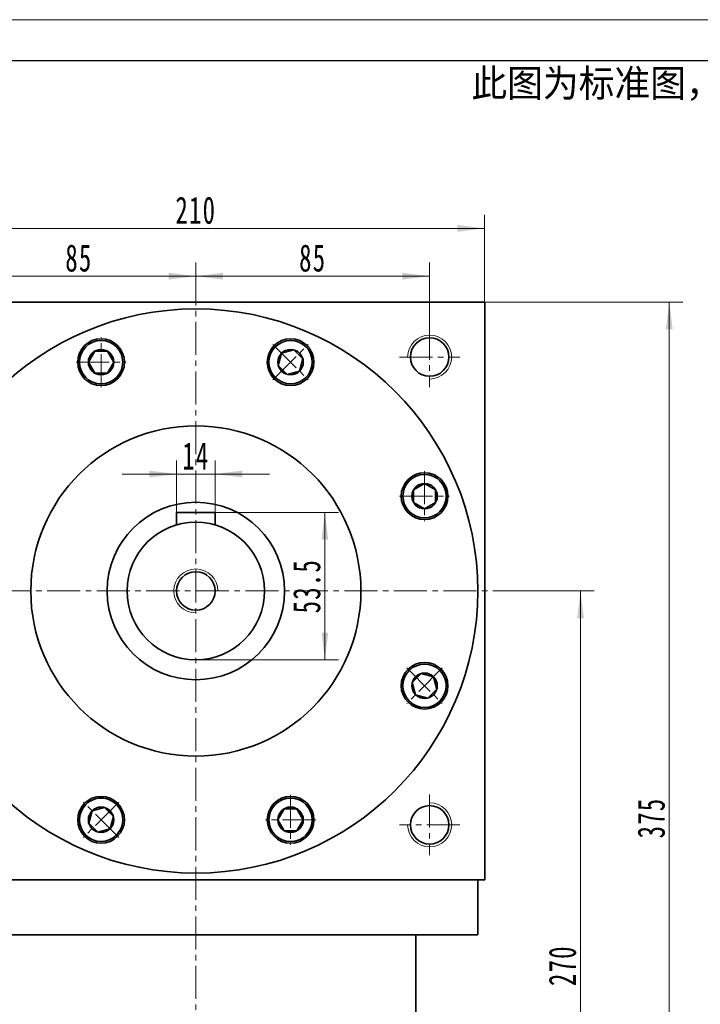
# Model space of a CAD drawing. Header units: millimetres. Extents: x 1843 to 3106, y 2384 to 3272.
# Tile 6 of 7: x 2631 to 2878, y 2914 to 3272. Entities that reach past the tile are written whole.
import ezdxf

# ---------------------------------------------------------------- set-up
doc = ezdxf.new("R2010")
doc.units = ezdxf.units.MM
doc.set_wipeout_variables(frame=1)
doc.linetypes.add('点画线', pattern=[18, 12, -2, 2, -2])
doc.layers.get('0').update_dxf_attribs({"lineweight": 35})
doc.layers.add('6文字层', color=3, linetype='Continuous')
for name, color, linetype, lineweight in [('中心线层', 1, '点画线', 18), ('图框_外框线', 7, 'Continuous', 18), ('尺寸线层', 3, 'Continuous', 18), ('粗实线层', 7, 'Continuous', 35)]:
    doc.layers.add(name, color=color, linetype=linetype, lineweight=lineweight)
doc.styles.add('标准', font='txt', dxfattribs={"width": 0.667})
doc.dimstyles.new('a4-1-1.5', dxfattribs={"dimtxt": 4.5, "dimasz": 4.5, "dimexe": 2.25, "dimexo": 0, "dimgap": 0.75, "dimtad": 1, "dimdec": 3, "dimdsep": 46, "dimtxsty": '标准', "dimblk": '_CAXARROW', "dimcen": 0, "dimdle": 9, "dimazin": 2, "dimtfac": 0.707107, "dimtdec": 3, "dimtix": 1, "dimtmove": 2, "dimatfit": 3, "dimfxl": 0, "dimfrac": 2, "dimtolj": 1, "dimarcsym": 0})

# ---------------------------------------------------------------- blocks, each defined once
blk = doc.blocks.new('*X20')
at = {"layer": '尺寸线层', "linetype": 'Continuous'}
for points in [[(2589.96, 3195.96), (2599.86, 3197.2), (2599.86, 3194.73)], [(2799.96, 3195.96), (2790.06, 3197.2), (2790.06, 3194.73)]]:
    blk.add_hatch(color=0, dxfattribs=at).paths.add_polyline_path(points, flags=0)
at = {"layer": '尺寸线层', "color": 0, "linetype": 'Continuous'}
for p, q in [((2589.96, 3169.21), (2589.96, 3200.91)), ((2799.96, 3169.21), (2799.96, 3200.91)), ((2589.96, 3195.96), (2799.96, 3195.96))]:
    blk.add_line(p, q, dxfattribs=at)
at = {"layer": '尺寸线层', "color": 0, "insert": (2694.96, 3202.51), "char_height": 9.9, "width": 26.7416, "attachment_point": 5, "line_spacing_factor": 1.15057, "style": '标准'}
blk.add_mtext('\\T1.1;210', dxfattribs=at)
blk = doc.blocks.new('_CAXARROW')
blk.add_hatch(color=0).paths.add_polyline_path([(0, 0), (-1, 0.125), (-1, -0.125)], flags=0)
blk = doc.blocks.new('*X22')
at = {"layer": '尺寸线层', "linetype": 'Continuous'}
for points in [[(2609.96, 3178.6), (2619.86, 3179.84), (2619.86, 3177.36)], [(2694.96, 3178.6), (2685.06, 3179.84), (2685.06, 3177.36)]]:
    blk.add_hatch(color=0, dxfattribs=at).paths.add_polyline_path(points, flags=0)
at = {"layer": '尺寸线层', "color": 0, "linetype": 'Continuous'}
for p, q in [((2609.96, 3160.21), (2609.96, 3183.55)), ((2694.96, 3177.32), (2694.96, 3183.55)), ((2609.96, 3178.6), (2694.96, 3178.6))]:
    blk.add_line(p, q, dxfattribs=at)
at = {"layer": '尺寸线层', "color": 0, "insert": (2652.46, 3185.15), "char_height": 9.9, "width": 19.8, "attachment_point": 5, "line_spacing_factor": 1.15057, "style": '标准'}
blk.add_mtext('\\T1.1;85', dxfattribs=at)
blk = doc.blocks.new('*X23')
at = {"layer": '尺寸线层', "linetype": 'Continuous'}
for points in [[(2694.96, 3178.6), (2704.86, 3179.84), (2704.86, 3177.36)], [(2779.96, 3178.6), (2770.06, 3179.84), (2770.06, 3177.36)]]:
    blk.add_hatch(color=0, dxfattribs=at).paths.add_polyline_path(points, flags=0)
at = {"layer": '尺寸线层', "color": 0, "linetype": 'Continuous'}
for p, q in [((2694.96, 3177.32), (2694.96, 3183.55)), ((2779.96, 3160.21), (2779.96, 3183.55)), ((2694.96, 3178.6), (2779.96, 3178.6))]:
    blk.add_line(p, q, dxfattribs=at)
at = {"layer": '尺寸线层', "color": 0, "insert": (2737.46, 3185.15), "char_height": 9.9, "width": 19.8, "attachment_point": 5, "line_spacing_factor": 1.15057, "style": '标准'}
blk.add_mtext('\\T1.1;85', dxfattribs=at)
blk = doc.blocks.new('*X26')
at = {"layer": '尺寸线层', "linetype": 'Continuous'}
for points in [[(2834.81, 3064.21), (2836.05, 3054.31), (2833.57, 3054.31)], [(2834.81, 2794.21), (2836.05, 2804.11), (2833.57, 2804.11)]]:
    blk.add_hatch(color=0, dxfattribs=at).paths.add_polyline_path(points, flags=0)
at = {"layer": '尺寸线层', "color": 0, "linetype": 'Continuous'}
for p, q in [((2802.96, 3064.21), (2839.76, 3064.21)), ((2834.81, 3064.21), (2834.81, 2794.21)), ((2717.96, 2794.21), (2839.76, 2794.21))]:
    blk.add_line(p, q, dxfattribs=at)
at = {"layer": '尺寸线层', "color": 0, "insert": (2828.26, 2928.06), "char_height": 9.9, "width": 26.7416, "attachment_point": 5, "rotation": 90, "line_spacing_factor": 1.15057, "style": '标准'}
blk.add_mtext('\\T1.1;270', dxfattribs=at)
blk = doc.blocks.new('*X27')
at = {"layer": '尺寸线层', "linetype": 'Continuous'}
for points in [[(2867.09, 3169.21), (2865.85, 3159.31), (2868.33, 3159.31)], [(2867.09, 2794.21), (2865.85, 2804.11), (2868.33, 2804.11)]]:
    blk.add_hatch(color=0, dxfattribs=at).paths.add_polyline_path(points, flags=0)
at = {"layer": '尺寸线层', "color": 0, "linetype": 'Continuous'}
for p, q in [((2799.96, 3169.21), (2872.04, 3169.21)), ((2867.09, 2794.21), (2867.09, 3169.21)), ((2717.96, 2794.21), (2872.04, 2794.21))]:
    blk.add_line(p, q, dxfattribs=at)
at = {"layer": '尺寸线层', "color": 0, "insert": (2860.54, 2981.71), "char_height": 9.9, "width": 25.3852, "attachment_point": 5, "rotation": 90, "line_spacing_factor": 1.15057, "style": '标准'}
blk.add_mtext('\\T1.1;375', dxfattribs=at)
blk = doc.blocks.new('*X28')
at = {"layer": '尺寸线层', "linetype": 'Continuous'}
for points in [[(2687.96, 3106.71), (2678.06, 3105.47), (2678.06, 3107.95)], [(2701.96, 3106.71), (2711.86, 3105.47), (2711.86, 3107.95)]]:
    blk.add_hatch(color=0, dxfattribs=at).paths.add_polyline_path(points, flags=0)
at = {"layer": '尺寸线层', "color": 0, "linetype": 'Continuous'}
for p, q in [((2687.96, 3092.71), (2687.96, 3111.66)), ((2701.96, 3092.71), (2701.96, 3111.66)), ((2721.76, 3106.71), (2668.16, 3106.71))]:
    blk.add_line(p, q, dxfattribs=at)
at = {"layer": '尺寸线层', "color": 0, "insert": (2694.96, 3113.26), "char_height": 9.9, "width": 19.8, "attachment_point": 5, "line_spacing_factor": 1.15057, "style": '标准'}
blk.add_mtext('\\T1.1;14', dxfattribs=at)
blk = doc.blocks.new('*X29')
at = {"layer": '尺寸线层', "linetype": 'Continuous'}
for points in [[(2741.87, 3092.71), (2743.11, 3082.81), (2740.64, 3082.81)], [(2741.87, 3039.21), (2743.11, 3049.11), (2740.64, 3049.11)]]:
    blk.add_hatch(color=0, dxfattribs=at).paths.add_polyline_path(points, flags=0)
at = {"layer": '尺寸线层', "color": 0, "linetype": 'Continuous'}
for p, q in [((2701.96, 3092.71), (2746.82, 3092.71)), ((2741.87, 3092.71), (2741.87, 3039.21)), ((2694.96, 3039.21), (2746.82, 3039.21))]:
    blk.add_line(p, q, dxfattribs=at)
at = {"layer": '尺寸线层', "color": 0, "insert": (2735.33, 3065.96), "char_height": 9.9, "width": 35.9362, "attachment_point": 5, "rotation": 90, "line_spacing_factor": 1.15057, "style": '标准'}
blk.add_mtext('\\T1.1;53.5', dxfattribs=at)
blk = doc.blocks.new('*X30')
at = {"layer": '中心线层', "linetype": '点画线', "lineweight": 18}
for p, q in [((0, -9.12), (0, 9.12)), ((-9.12, 0), (9.12, 0))]:
    blk.add_line(p, q, dxfattribs=at)
at = {"layer": '粗实线层'}
for p, q in [((-4.62, 0), (-2.31, 4)), ((-2.31, 4), (2.31, 4)), ((4.62, 0), (2.31, 4)), ((4.62, 0), (2.31, 4)), ((-4.62, 0), (-2.31, -4)), ((4.62, 0), (2.31, -4)), ((-2.31, -4), (2.31, -4))]:
    blk.add_line(p, q, dxfattribs=at)
blk.add_circle((0, 0), 4.62, dxfattribs=at)
for start, end in [(0, 180), (180, 360)]:
    blk.add_arc((0, 0), 7.87, start, end, dxfattribs=at)
blk = doc.blocks.new('提示字样')
at = {"layer": '6文字层', "insert": (1.21, 11.52), "char_height": 10, "width": 317.6795, "attachment_point": 1}
blk.add_mtext('{\\C1;此图为标准图，如需改动尺寸请联系销售经理。}', dxfattribs=at)

msp = doc.modelspace()

# ---------------------------------------------------------------- linework, layer by layer
at = {"layer": '中心线层', "lineweight": 0}
msp.add_line((2694.9647, 2789.9624), (2694.9647, 3177.3211), dxfattribs=at)
at = {"layer": '中心线层'}
for p, q in [((2779.9647, 3160.2124), (2779.9647, 3138.2124)), ((2768.9647, 3149.2124), (2790.9647, 3149.2124)), ((2586.9647, 3064.2124), (2802.9647, 3064.2124)), ((2779.9647, 2990.2124), (2779.9647, 2968.2124)), ((2790.9647, 2979.2124), (2768.9647, 2979.2124))]:
    msp.add_line(p, q, dxfattribs=at)
at = {"layer": '粗实线层'}
for p, q in [((2589.9647, 3169.2124), (2799.9647, 3169.2124)), ((2799.9647, 2959.2124), (2799.9647, 3169.2124)), ((2701.9647, 3092.7124), (2687.9647, 3092.7124)), ((2687.9647, 3092.7124), (2687.9647, 3088.2124)), ((2701.9647, 3092.7124), (2701.9647, 3088.2124)), ((2799.9647, 2959.2124), (2589.9647, 2959.2124)), ((2797.4647, 2939.2124), (2797.4647, 2959.2124)), ((2797.4647, 2959.2124), (2797.4647, 2939.2124)), ((2592.4647, 2939.2124), (2797.4647, 2939.2124)), ((2774.9647, 2881.2124), (2774.9647, 2939.2124)), ((2774.9647, 2881.2124), (2774.9647, 2939.2124))]:
    msp.add_line(p, q, dxfattribs=at)
for centre, radius in [((2694.9647, 3064.2124), 102.5), ((2660.5232, 3147.3616), 8.5), ((2729.4062, 3147.3616), 8.5), ((2779.9647, 3149.2124), 7), ((2694.9647, 3064.2124), 60), ((2778.1138, 3098.6539), 8.5), ((2694.9647, 3064.2124), 32.25), ((2694.9647, 3064.2124), 25), ((2694.9647, 3064.2124), 7), ((2778.1138, 3029.7709), 8.5), ((2660.5232, 2981.0633), 8.5), ((2729.4062, 2981.0633), 8.5), ((2779.9647, 2979.2124), 7)]:
    msp.add_circle(centre, radius, dxfattribs=at)
at = {"layer": '粗实线层', "lineweight": 18}
for centre, start, end in [((2779.9647, 3149.2124), 270, 180), ((2694.9647, 3064.2124), 360, 270), ((2779.9647, 2979.2124), 180, 90)]:
    msp.add_arc(centre, 8, start, end, dxfattribs=at)

# ---------------------------------------------------------------- block references
at = {"layer": '粗实线层'}
msp.add_blockref('提示字样', (2793.9281, 3242.2021), dxfattribs=at)

# ---------------------------------------------------------------- dimensions: what is measured, and where the dimension line sits
at = {"layer": '尺寸线层'}
for base, p1, p2, picture, middle in [((2799.9647, 3195.964), (2589.9647, 3169.2124), (2799.9647, 3169.2124), '*X20', (2694.9647, 3202.5104)), ((2694.9647, 3178.5986), (2609.9647, 3160.2124), (2694.9647, 3177.3211), '*X22', (2652.4647, 3185.145)), ((2779.9647, 3178.5986), (2694.9647, 3177.3211), (2779.9647, 3160.2124), '*X23', (2737.4647, 3185.145)), ((2687.9647, 3106.7124), (2701.9647, 3092.7124), (2687.9647, 3092.7124), '*X28', (2694.9647, 3113.2589))]:
    dim = msp.add_linear_dim(base=base, p1=p1, p2=p2, dimstyle='a4-1-1.5', override={"dimsah": 1, "dimtfill": 1, "dimtzin": 8}, dxfattribs=at)
    dim.commit()
    dim.dimension.update_dxf_attribs({"geometry": picture, "text_midpoint": middle})
for base, p1, p2, angle, picture, middle in [((2867.0905, 3169.2124), (2717.9647, 2794.2124), (2799.9647, 3169.2124), 90, '*X27', (2860.544, 2981.7124)), ((2741.8738, 3039.2124), (2701.9647, 3092.7124), (2694.9647, 3039.2124), 270, '*X29', (2735.3273, 3065.9624))]:
    dim = msp.add_linear_dim(base=base, p1=p1, p2=p2, angle=angle, dimstyle='a4-1-1.5', override={"dimsah": 1, "dimtfill": 1, "dimtzin": 8}, dxfattribs=at)
    dim.commit()
    dim.dimension.update_dxf_attribs({"geometry": picture, "text_midpoint": middle})
dim = msp.add_linear_dim(base=(2834.8089, 2794.2124), p1=(2802.9647, 3064.2124), p2=(2717.9647, 2794.2124), angle=270, dimstyle='a4-1-1.5', override={"dimsah": 1, "dimtfill": 1, "dimtzin": 8}, dxfattribs=at)
dim.commit()
dim.dimension.update_dxf_attribs({"geometry": '*X26', "text_midpoint": (2828.2624, 2928.06), "dimtype": 160})

# ---------------------------------------------------------------- next in the draw order: wipeouts: each hides what was drawn before it
for points in [[(2668.3882, 3147.3616), (2668.3881, 3147.4018), (2668.3877, 3147.4421), (2668.3872, 3147.4823), (2668.3865, 3147.5226), (2668.3856, 3147.5628), (2668.3844, 3147.603), (2668.3831, 3147.6433), (2668.3816, 3147.6835), (2668.3798, 3147.7237), (2668.3779, 3147.7639), (2668.3757, 3147.8041), (2668.3733, 3147.8442), (2668.3708, 3147.8844), (2668.368, 3147.9246), (2668.365, 3147.9647), (2668.3618, 3148.0048), (2668.3584, 3148.0449), (2668.3548, 3148.085), (2668.351, 3148.1251), (2668.347, 3148.1651), (2668.3428, 3148.2051), (2668.3384, 3148.2451), (2668.3337, 3148.2851), (2668.3289, 3148.3251), (2668.3239, 3148.365), (2668.3186, 3148.4049), (2668.3132, 3148.4448), (2668.3076, 3148.4846), (2668.3017, 3148.5245), (2668.2957, 3148.5642), (2668.2957, 3148.5642), (2668.2302, 3148.93), (2668.1475, 3149.2922), (2668.0478, 3149.6501), (2667.9314, 3150.0029), (2667.7984, 3150.3498), (2667.6491, 3150.69), (2667.484, 3151.0228), (2667.3033, 3151.3475), (2667.1075, 3151.6632), (2666.897, 3151.9694), (2666.6723, 3152.2653), (2666.4339, 3152.5502), (2666.1823, 3152.8235), (2665.918, 3153.0847), (2665.6417, 3153.3331), (2665.354, 3153.5681), (2665.0555, 3153.7893), (2664.7469, 3153.9962), (2664.4289, 3154.1883), (2664.1021, 3154.3651), (2663.7674, 3154.5263), (2663.4254, 3154.6715), (2663.077, 3154.8004), (2662.7228, 3154.9127), (2662.3637, 3155.0082), (2662.0006, 3155.0866), (2661.6341, 3155.1477), (2661.2652, 3155.1915), (2660.8946, 3155.2178), (2660.5232, 3155.2266), (2660.5232, 3155.2266), (2660.1517, 3155.2178), (2659.7811, 3155.1915), (2659.4122, 3155.1477), (2659.0457, 3155.0866), (2658.6826, 3155.0082), (2658.3235, 3154.9127), (2657.9694, 3154.8004), (2657.6209, 3154.6715), (2657.2789, 3154.5263), (2656.9442, 3154.3651), (2656.6174, 3154.1883), (2656.2994, 3153.9962), (2655.9908, 3153.7893), (2655.6923, 3153.5681), (2655.4046, 3153.3331), (2655.1283, 3153.0847), (2654.864, 3152.8235), (2654.6124, 3152.5502), (2654.374, 3152.2653), (2654.1493, 3151.9694), (2653.9388, 3151.6632), (2653.743, 3151.3475), (2653.5623, 3151.0228), (2653.3972, 3150.69), (2653.2479, 3150.3498), (2653.1149, 3150.0029), (2652.9985, 3149.6501), (2652.8988, 3149.2922), (2652.8161, 3148.93), (2652.7506, 3148.5642), (2652.7506, 3148.5642), (2652.7446, 3148.5245), (2652.7387, 3148.4846), (2652.7331, 3148.4448), (2652.7277, 3148.4049), (2652.7224, 3148.365), (2652.7174, 3148.3251), (2652.7126, 3148.2851), (2652.7079, 3148.2451), (2652.7035, 3148.2051), (2652.6993, 3148.1651), (2652.6953, 3148.1251), (2652.6915, 3148.085), (2652.6879, 3148.0449), (2652.6845, 3148.0048), (2652.6813, 3147.9647), (2652.6783, 3147.9246), (2652.6756, 3147.8844), (2652.673, 3147.8442), (2652.6706, 3147.8041), (2652.6684, 3147.7639), (2652.6665, 3147.7237), (2652.6647, 3147.6835), (2652.6632, 3147.6433), (2652.6619, 3147.603), (2652.6607, 3147.5628), (2652.6598, 3147.5226), (2652.6591, 3147.4823), (2652.6586, 3147.4421), (2652.6583, 3147.4018), (2652.6582, 3147.3616), (2652.6582, 3147.3616), (2652.6689, 3146.95), (2652.7012, 3146.5395), (2652.755, 3146.1312), (2652.83, 3145.7264), (2652.9261, 3145.326), (2653.0431, 3144.9312), (2653.1805, 3144.543), (2653.3381, 3144.1626), (2653.5154, 3143.791), (2653.7119, 3143.4291), (2653.927, 3143.078), (2654.1602, 3142.7387), (2654.4109, 3142.412), (2654.6783, 3142.0989), (2654.9618, 3141.8002), (2655.2604, 3141.5168), (2655.5735, 3141.2493), (2655.9002, 3140.9987), (2656.2396, 3140.7655), (2656.5907, 3140.5503), (2656.9525, 3140.3538), (2657.3242, 3140.1766), (2657.7046, 3140.019), (2658.0927, 3139.8815), (2658.4875, 3139.7646), (2658.8879, 3139.6685), (2659.2928, 3139.5934), (2659.701, 3139.5397), (2660.1115, 3139.5074), (2660.5232, 3139.4966), (2660.5232, 3139.4966), (2660.9348, 3139.5074), (2661.3453, 3139.5397), (2661.7535, 3139.5934), (2662.1584, 3139.6685), (2662.5588, 3139.7646), (2662.9536, 3139.8815), (2663.3417, 3140.019), (2663.7221, 3140.1766), (2664.0938, 3140.3538), (2664.4557, 3140.5503), (2664.8067, 3140.7655), (2665.1461, 3140.9987), (2665.4728, 3141.2493), (2665.7859, 3141.5168), (2666.0845, 3141.8002), (2666.368, 3142.0989), (2666.6354, 3142.412), (2666.8861, 3142.7387), (2667.1193, 3143.078), (2667.3344, 3143.4291), (2667.5309, 3143.791), (2667.7082, 3144.1626), (2667.8658, 3144.543), (2668.0032, 3144.9312), (2668.1202, 3145.326), (2668.2163, 3145.7264), (2668.2913, 3146.1312), (2668.3451, 3146.5395), (2668.3774, 3146.95)], [(2734.9676, 3141.8002), (2734.996, 3141.8287), (2735.0242, 3141.8574), (2735.0523, 3141.8862), (2735.0802, 3141.9152), (2735.108, 3141.9443), (2735.1357, 3141.9735), (2735.1632, 3142.0029), (2735.1905, 3142.0325), (2735.2177, 3142.0621), (2735.2447, 3142.0919), (2735.2716, 3142.1219), (2735.2984, 3142.152), (2735.325, 3142.1822), (2735.3514, 3142.2125), (2735.3776, 3142.243), (2735.4038, 3142.2737), (2735.4297, 3142.3044), (2735.4555, 3142.3353), (2735.4812, 3142.3663), (2735.5066, 3142.3975), (2735.532, 3142.4288), (2735.5571, 3142.4602), (2735.5821, 3142.4917), (2735.607, 3142.5234), (2735.6316, 3142.5552), (2735.6562, 3142.5871), (2735.6805, 3142.6191), (2735.7047, 3142.6513), (2735.7287, 3142.6836), (2735.7526, 3142.716), (2735.7526, 3142.716), (2735.9649, 3143.0209), (2736.1625, 3143.3355), (2736.3451, 3143.659), (2736.5123, 3143.9909), (2736.6635, 3144.3302), (2736.7986, 3144.6763), (2736.9171, 3145.0284), (2737.0189, 3145.3857), (2737.1038, 3145.7475), (2737.1714, 3146.1128), (2737.2217, 3146.4809), (2737.2546, 3146.851), (2737.2699, 3147.2222), (2737.2677, 3147.5937), (2737.248, 3147.9647), (2737.2108, 3148.3344), (2737.1561, 3148.7018), (2737.0842, 3149.0663), (2736.9951, 3149.427), (2736.8891, 3149.7831), (2736.7664, 3150.1338), (2736.6273, 3150.4783), (2736.472, 3150.8158), (2736.301, 3151.1457), (2736.1146, 3151.4671), (2735.9133, 3151.7793), (2735.6974, 3152.0817), (2735.4675, 3152.3735), (2735.224, 3152.6541), (2734.9676, 3152.923), (2734.9676, 3152.923), (2734.6987, 3153.1794), (2734.4181, 3153.4229), (2734.1262, 3153.6528), (2733.8239, 3153.8687), (2733.5116, 3154.0701), (2733.1902, 3154.2564), (2732.8604, 3154.4275), (2732.5229, 3154.5827), (2732.1784, 3154.7218), (2731.8277, 3154.8445), (2731.4716, 3154.9505), (2731.1109, 3155.0396), (2730.7464, 3155.1116), (2730.3789, 3155.1662), (2730.0093, 3155.2034), (2729.6383, 3155.2232), (2729.2667, 3155.2254), (2728.8955, 3155.21), (2728.5255, 3155.1771), (2728.1574, 3155.1268), (2727.792, 3155.0592), (2727.4303, 3154.9744), (2727.073, 3154.8726), (2726.7209, 3154.754), (2726.3748, 3154.6189), (2726.0354, 3154.4677), (2725.7036, 3154.3006), (2725.3801, 3154.118), (2725.0655, 3153.9203), (2724.7606, 3153.708), (2724.7606, 3153.708), (2724.7282, 3153.6841), (2724.6959, 3153.6601), (2724.6637, 3153.6359), (2724.6317, 3153.6116), (2724.5997, 3153.5871), (2724.568, 3153.5624), (2724.5363, 3153.5375), (2724.5047, 3153.5125), (2724.4733, 3153.4874), (2724.4421, 3153.4621), (2724.4109, 3153.4366), (2724.3799, 3153.4109), (2724.349, 3153.3851), (2724.3182, 3153.3592), (2724.2876, 3153.3331), (2724.2571, 3153.3068), (2724.2268, 3153.2804), (2724.1965, 3153.2538), (2724.1665, 3153.2271), (2724.1365, 3153.2002), (2724.1067, 3153.1731), (2724.077, 3153.1459), (2724.0475, 3153.1186), (2724.0181, 3153.0911), (2723.9889, 3153.0634), (2723.9598, 3153.0357), (2723.9308, 3153.0077), (2723.902, 3152.9796), (2723.8733, 3152.9514), (2723.8448, 3152.923), (2723.8448, 3152.923), (2723.5613, 3152.6243), (2723.2939, 3152.3112), (2723.0433, 3151.9845), (2722.81, 3151.6452), (2722.5949, 3151.2941), (2722.3984, 3150.9322), (2722.2211, 3150.5606), (2722.0636, 3150.1802), (2721.9261, 3149.792), (2721.8092, 3149.3972), (2721.713, 3148.9968), (2721.638, 3148.592), (2721.5843, 3148.1837), (2721.552, 3147.7732), (2721.5412, 3147.3616), (2721.552, 3146.95), (2721.5843, 3146.5395), (2721.638, 3146.1312), (2721.713, 3145.7264), (2721.8092, 3145.326), (2721.9261, 3144.9312), (2722.0636, 3144.543), (2722.2211, 3144.1626), (2722.3984, 3143.791), (2722.5949, 3143.4291), (2722.81, 3143.078), (2723.0433, 3142.7387), (2723.2939, 3142.412), (2723.5613, 3142.0989), (2723.8448, 3141.8002), (2723.8448, 3141.8002), (2724.1435, 3141.5168), (2724.4566, 3141.2493), (2724.7832, 3140.9987), (2725.1226, 3140.7655), (2725.4737, 3140.5503), (2725.8355, 3140.3538), (2726.2072, 3140.1766), (2726.5876, 3140.019), (2726.9758, 3139.8815), (2727.3706, 3139.7646), (2727.7709, 3139.6685), (2728.1758, 3139.5934), (2728.5841, 3139.5397), (2728.9946, 3139.5074), (2729.4062, 3139.4966), (2729.8178, 3139.5074), (2730.2283, 3139.5397), (2730.6365, 3139.5934), (2731.0414, 3139.6685), (2731.4418, 3139.7646), (2731.8366, 3139.8815), (2732.2247, 3140.019), (2732.6052, 3140.1766), (2732.9768, 3140.3538), (2733.3387, 3140.5503), (2733.6898, 3140.7655), (2734.0291, 3140.9987), (2734.3558, 3141.2493), (2734.6689, 3141.5168)], [(2778.1138, 3090.7889), (2778.1541, 3090.789), (2778.1943, 3090.7894), (2778.2346, 3090.7899), (2778.2748, 3090.7906), (2778.315, 3090.7915), (2778.3553, 3090.7927), (2778.3955, 3090.794), (2778.4357, 3090.7955), (2778.4759, 3090.7973), (2778.5161, 3090.7992), (2778.5563, 3090.8014), (2778.5965, 3090.8038), (2778.6366, 3090.8063), (2778.6768, 3090.8091), (2778.7169, 3090.8121), (2778.757, 3090.8153), (2778.7971, 3090.8187), (2778.8372, 3090.8223), (2778.8773, 3090.8261), (2778.9173, 3090.8301), (2778.9574, 3090.8343), (2778.9974, 3090.8387), (2779.0373, 3090.8434), (2779.0773, 3090.8482), (2779.1172, 3090.8532), (2779.1571, 3090.8585), (2779.197, 3090.8639), (2779.2369, 3090.8695), (2779.2767, 3090.8754), (2779.3165, 3090.8814), (2779.3165, 3090.8814), (2779.6822, 3090.9469), (2780.0444, 3091.0296), (2780.4023, 3091.1293), (2780.7551, 3091.2457), (2781.102, 3091.3787), (2781.4423, 3091.528), (2781.7751, 3091.6931), (2782.0997, 3091.8738), (2782.4155, 3092.0696), (2782.7216, 3092.2801), (2783.0175, 3092.5048), (2783.3024, 3092.7432), (2783.5758, 3092.9948), (2783.8369, 3093.2591), (2784.0853, 3093.5354), (2784.3204, 3093.8231), (2784.5416, 3094.1216), (2784.7484, 3094.4302), (2784.9405, 3094.7482), (2785.1173, 3095.075), (2785.2785, 3095.4097), (2785.4238, 3095.7517), (2785.5527, 3096.1001), (2785.665, 3096.4543), (2785.7604, 3096.8134), (2785.8388, 3097.1765), (2785.9, 3097.543), (2785.9437, 3097.9119), (2785.97, 3098.2825), (2785.9788, 3098.6539), (2785.9788, 3098.6539), (2785.97, 3099.0254), (2785.9437, 3099.396), (2785.9, 3099.7649), (2785.8388, 3100.1314), (2785.7604, 3100.4945), (2785.665, 3100.8536), (2785.5527, 3101.2077), (2785.4238, 3101.5562), (2785.2785, 3101.8982), (2785.1173, 3102.2329), (2784.9405, 3102.5597), (2784.7484, 3102.8777), (2784.5416, 3103.1863), (2784.3204, 3103.4848), (2784.0853, 3103.7725), (2783.8369, 3104.0488), (2783.5758, 3104.3131), (2783.3024, 3104.5647), (2783.0175, 3104.8031), (2782.7216, 3105.0278), (2782.4155, 3105.2383), (2782.0997, 3105.4341), (2781.7751, 3105.6148), (2781.4423, 3105.7799), (2781.102, 3105.9292), (2780.7551, 3106.0622), (2780.4023, 3106.1786), (2780.0444, 3106.2783), (2779.6822, 3106.361), (2779.3165, 3106.4265), (2779.3165, 3106.4265), (2779.2767, 3106.4325), (2779.2369, 3106.4384), (2779.197, 3106.444), (2779.1571, 3106.4494), (2779.1172, 3106.4547), (2779.0773, 3106.4597), (2779.0373, 3106.4645), (2778.9974, 3106.4692), (2778.9574, 3106.4736), (2778.9173, 3106.4778), (2778.8773, 3106.4818), (2778.8372, 3106.4856), (2778.7971, 3106.4892), (2778.757, 3106.4926), (2778.7169, 3106.4958), (2778.6768, 3106.4988), (2778.6366, 3106.5015), (2778.5965, 3106.5041), (2778.5563, 3106.5065), (2778.5161, 3106.5087), (2778.4759, 3106.5106), (2778.4357, 3106.5124), (2778.3955, 3106.5139), (2778.3553, 3106.5152), (2778.315, 3106.5164), (2778.2748, 3106.5173), (2778.2346, 3106.518), (2778.1943, 3106.5185), (2778.1541, 3106.5188), (2778.1138, 3106.5189), (2778.1138, 3106.5189), (2777.7022, 3106.5082), (2777.2917, 3106.4759), (2776.8835, 3106.4221), (2776.4786, 3106.3471), (2776.0782, 3106.251), (2775.6834, 3106.134), (2775.2953, 3105.9966), (2774.9148, 3105.839), (2774.5432, 3105.6617), (2774.1813, 3105.4652), (2773.8302, 3105.2501), (2773.4909, 3105.0169), (2773.1642, 3104.7662), (2772.8511, 3104.4988), (2772.5524, 3104.2153), (2772.269, 3103.9167), (2772.0016, 3103.6036), (2771.7509, 3103.2769), (2771.5177, 3102.9375), (2771.3025, 3102.5864), (2771.1061, 3102.2246), (2770.9288, 3101.8529), (2770.7712, 3101.4725), (2770.6338, 3101.0844), (2770.5168, 3100.6896), (2770.4207, 3100.2892), (2770.3457, 3099.8843), (2770.2919, 3099.4761), (2770.2596, 3099.0656), (2770.2488, 3098.6539), (2770.2488, 3098.6539), (2770.2596, 3098.2423), (2770.2919, 3097.8318), (2770.3457, 3097.4236), (2770.4207, 3097.0187), (2770.5168, 3096.6183), (2770.6338, 3096.2235), (2770.7712, 3095.8354), (2770.9288, 3095.455), (2771.1061, 3095.0833), (2771.3025, 3094.7214), (2771.5177, 3094.3704), (2771.7509, 3094.031), (2772.0016, 3093.7043), (2772.269, 3093.3912), (2772.5524, 3093.0926), (2772.8511, 3092.8091), (2773.1642, 3092.5417), (2773.4909, 3092.291), (2773.8302, 3092.0578), (2774.1813, 3091.8427), (2774.5432, 3091.6462), (2774.9148, 3091.4689), (2775.2953, 3091.3113), (2775.6834, 3091.1739), (2776.0782, 3091.0569), (2776.4786, 3090.9608), (2776.8835, 3090.8858), (2777.2917, 3090.832), (2777.7022, 3090.7997)], [(2772.5524, 3024.2095), (2772.581, 3024.1811), (2772.6096, 3024.1529), (2772.6385, 3024.1248), (2772.6674, 3024.0969), (2772.6965, 3024.0691), (2772.7258, 3024.0414), (2772.7552, 3024.0139), (2772.7847, 3023.9866), (2772.8144, 3023.9594), (2772.8442, 3023.9324), (2772.8741, 3023.9055), (2772.9042, 3023.8787), (2772.9344, 3023.8521), (2772.9648, 3023.8257), (2772.9953, 3023.7995), (2773.0259, 3023.7733), (2773.0566, 3023.7474), (2773.0875, 3023.7216), (2773.1185, 3023.6959), (2773.1497, 3023.6705), (2773.181, 3023.6451), (2773.2124, 3023.62), (2773.2439, 3023.595), (2773.2756, 3023.5701), (2773.3074, 3023.5455), (2773.3393, 3023.5209), (2773.3714, 3023.4966), (2773.4035, 3023.4724), (2773.4358, 3023.4484), (2773.4682, 3023.4245), (2773.4682, 3023.4245), (2773.7731, 3023.2122), (2774.0877, 3023.0146), (2774.4113, 3022.832), (2774.7431, 3022.6648), (2775.0824, 3022.5136), (2775.4285, 3022.3785), (2775.7807, 3022.26), (2776.138, 3022.1582), (2776.4997, 3022.0733), (2776.865, 3022.0057), (2777.2331, 3021.9554), (2777.6032, 3021.9225), (2777.9744, 3021.9072), (2778.3459, 3021.9094), (2778.7169, 3021.9291), (2779.0866, 3021.9663), (2779.4541, 3022.021), (2779.8186, 3022.0929), (2780.1793, 3022.182), (2780.5353, 3022.288), (2780.886, 3022.4107), (2781.2305, 3022.5498), (2781.5681, 3022.7051), (2781.8979, 3022.8761), (2782.2193, 3023.0625), (2782.5315, 3023.2638), (2782.8339, 3023.4797), (2783.1257, 3023.7096), (2783.4064, 3023.9531), (2783.6752, 3024.2095), (2783.6752, 3024.2095), (2783.9316, 3024.4784), (2784.1751, 3024.759), (2784.405, 3025.0509), (2784.6209, 3025.3532), (2784.8223, 3025.6655), (2785.0087, 3025.9869), (2785.1797, 3026.3167), (2785.3349, 3026.6542), (2785.4741, 3026.9987), (2785.5968, 3027.3494), (2785.7028, 3027.7055), (2785.7918, 3028.0662), (2785.8638, 3028.4307), (2785.9184, 3028.7982), (2785.9557, 3029.1678), (2785.9754, 3029.5388), (2785.9776, 3029.9104), (2785.9622, 3030.2816), (2785.9294, 3030.6516), (2785.879, 3031.0197), (2785.8114, 3031.3851), (2785.7266, 3031.7468), (2785.6248, 3032.1041), (2785.5062, 3032.4562), (2785.3712, 3032.8023), (2785.2199, 3033.1417), (2785.0528, 3033.4735), (2784.8702, 3033.797), (2784.6725, 3034.1116), (2784.4602, 3034.4165), (2784.4602, 3034.4165), (2784.4364, 3034.4489), (2784.4123, 3034.4812), (2784.3882, 3034.5134), (2784.3638, 3034.5454), (2784.3393, 3034.5774), (2784.3146, 3034.6091), (2784.2898, 3034.6408), (2784.2648, 3034.6724), (2784.2396, 3034.7038), (2784.2143, 3034.735), (2784.1888, 3034.7662), (2784.1632, 3034.7972), (2784.1374, 3034.8281), (2784.1114, 3034.8589), (2784.0853, 3034.8895), (2784.059, 3034.92), (2784.0326, 3034.9503), (2784.006, 3034.9806), (2783.9793, 3035.0106), (2783.9524, 3035.0406), (2783.9254, 3035.0704), (2783.8982, 3035.1001), (2783.8708, 3035.1296), (2783.8433, 3035.159), (2783.8157, 3035.1882), (2783.7879, 3035.2173), (2783.7599, 3035.2463), (2783.7318, 3035.2751), (2783.7036, 3035.3038), (2783.6752, 3035.3323), (2783.6752, 3035.3323), (2783.3765, 3035.6158), (2783.0634, 3035.8832), (2782.7368, 3036.1338), (2782.3974, 3036.3671), (2782.0463, 3036.5822), (2781.6845, 3036.7787), (2781.3128, 3036.956), (2780.9324, 3037.1135), (2780.5442, 3037.251), (2780.1494, 3037.3679), (2779.749, 3037.4641), (2779.3442, 3037.5391), (2778.9359, 3037.5928), (2778.5254, 3037.6251), (2778.1138, 3037.6359), (2777.7022, 3037.6251), (2777.2917, 3037.5928), (2776.8835, 3037.5391), (2776.4786, 3037.4641), (2776.0782, 3037.3679), (2775.6834, 3037.251), (2775.2953, 3037.1135), (2774.9148, 3036.956), (2774.5432, 3036.7787), (2774.1813, 3036.5822), (2773.8302, 3036.3671), (2773.4909, 3036.1338), (2773.1642, 3035.8832), (2772.8511, 3035.6158), (2772.5524, 3035.3323), (2772.5524, 3035.3323), (2772.269, 3035.0336), (2772.0016, 3034.7205), (2771.7509, 3034.3939), (2771.5177, 3034.0545), (2771.3025, 3033.7034), (2771.1061, 3033.3416), (2770.9288, 3032.9699), (2770.7712, 3032.5895), (2770.6338, 3032.2013), (2770.5168, 3031.8065), (2770.4207, 3031.4062), (2770.3457, 3031.0013), (2770.2919, 3030.593), (2770.2596, 3030.1826), (2770.2488, 3029.7709), (2770.2596, 3029.3593), (2770.2919, 3028.9488), (2770.3457, 3028.5406), (2770.4207, 3028.1357), (2770.5168, 3027.7353), (2770.6338, 3027.3405), (2770.7712, 3026.9524), (2770.9288, 3026.5719), (2771.1061, 3026.2003), (2771.3025, 3025.8384), (2771.5177, 3025.4873), (2771.7509, 3025.148), (2772.0016, 3024.8213), (2772.269, 3024.5082)], [(2654.9618, 2986.6247), (2654.9334, 2986.5961), (2654.9051, 2986.5675), (2654.877, 2986.5386), (2654.8491, 2986.5097), (2654.8213, 2986.4806), (2654.7937, 2986.4513), (2654.7662, 2986.4219), (2654.7388, 2986.3924), (2654.7116, 2986.3627), (2654.6846, 2986.3329), (2654.6577, 2986.303), (2654.631, 2986.2729), (2654.6044, 2986.2427), (2654.5779, 2986.2123), (2654.5517, 2986.1818), (2654.5256, 2986.1512), (2654.4996, 2986.1205), (2654.4738, 2986.0896), (2654.4482, 2986.0586), (2654.4227, 2986.0274), (2654.3974, 2985.9961), (2654.3722, 2985.9647), (2654.3472, 2985.9332), (2654.3224, 2985.9015), (2654.2977, 2985.8697), (2654.2732, 2985.8378), (2654.2488, 2985.8057), (2654.2246, 2985.7736), (2654.2006, 2985.7413), (2654.1768, 2985.7089), (2654.1768, 2985.7089), (2653.9645, 2985.404), (2653.7668, 2985.0894), (2653.5842, 2984.7658), (2653.4171, 2984.434), (2653.2658, 2984.0947), (2653.1308, 2983.7486), (2653.0122, 2983.3964), (2652.9104, 2983.0391), (2652.8256, 2982.6774), (2652.7579, 2982.3121), (2652.7076, 2981.944), (2652.6747, 2981.5739), (2652.6594, 2981.2027), (2652.6616, 2980.8312), (2652.6813, 2980.4602), (2652.7185, 2980.0905), (2652.7732, 2979.723), (2652.8451, 2979.3585), (2652.9342, 2978.9978), (2653.0402, 2978.6418), (2653.1629, 2978.2911), (2653.302, 2977.9466), (2653.4573, 2977.609), (2653.6283, 2977.2792), (2653.8147, 2976.9578), (2654.0161, 2976.6456), (2654.232, 2976.3432), (2654.4619, 2976.0514), (2654.7053, 2975.7707), (2654.9618, 2975.5019), (2654.9618, 2975.5019), (2655.2306, 2975.2455), (2655.5113, 2975.002), (2655.8031, 2974.7721), (2656.1055, 2974.5562), (2656.4177, 2974.3548), (2656.7391, 2974.1684), (2657.0689, 2973.9974), (2657.4065, 2973.8422), (2657.7509, 2973.703), (2658.1016, 2973.5803), (2658.4577, 2973.4743), (2658.8184, 2973.3853), (2659.1829, 2973.3133), (2659.5504, 2973.2587), (2659.9201, 2973.2214), (2660.2911, 2973.2017), (2660.6626, 2973.1995), (2661.0338, 2973.2149), (2661.4039, 2973.2477), (2661.772, 2973.2981), (2662.1373, 2973.3657), (2662.499, 2973.4505), (2662.8563, 2973.5523), (2663.2084, 2973.6709), (2663.5545, 2973.8059), (2663.8939, 2973.9572), (2664.2257, 2974.1243), (2664.5493, 2974.3069), (2664.8639, 2974.5046), (2665.1687, 2974.7169), (2665.1687, 2974.7169), (2665.2012, 2974.7407), (2665.2335, 2974.7648), (2665.2656, 2974.7889), (2665.2977, 2974.8133), (2665.3296, 2974.8378), (2665.3614, 2974.8625), (2665.393, 2974.8873), (2665.4246, 2974.9123), (2665.456, 2974.9375), (2665.4873, 2974.9628), (2665.5184, 2974.9883), (2665.5494, 2975.0139), (2665.5803, 2975.0397), (2665.6111, 2975.0657), (2665.6417, 2975.0918), (2665.6722, 2975.1181), (2665.7026, 2975.1445), (2665.7328, 2975.1711), (2665.7629, 2975.1978), (2665.7928, 2975.2247), (2665.8226, 2975.2517), (2665.8523, 2975.2789), (2665.8818, 2975.3063), (2665.9112, 2975.3338), (2665.9405, 2975.3614), (2665.9696, 2975.3892), (2665.9985, 2975.4172), (2666.0273, 2975.4453), (2666.056, 2975.4735), (2666.0845, 2975.5019), (2666.0845, 2975.5019), (2666.368, 2975.8006), (2666.6354, 2976.1137), (2666.8861, 2976.4403), (2667.1193, 2976.7797), (2667.3344, 2977.1308), (2667.5309, 2977.4926), (2667.7082, 2977.8643), (2667.8658, 2978.2447), (2668.0032, 2978.6329), (2668.1202, 2979.0277), (2668.2163, 2979.4281), (2668.2913, 2979.8329), (2668.3451, 2980.2412), (2668.3774, 2980.6517), (2668.3882, 2981.0633), (2668.3774, 2981.4749), (2668.3451, 2981.8854), (2668.2913, 2982.2936), (2668.2163, 2982.6985), (2668.1202, 2983.0989), (2668.0032, 2983.4937), (2667.8658, 2983.8818), (2667.7082, 2984.2623), (2667.5309, 2984.6339), (2667.3344, 2984.9958), (2667.1193, 2985.3469), (2666.8861, 2985.6862), (2666.6354, 2986.0129), (2666.368, 2986.326), (2666.0845, 2986.6247), (2666.0845, 2986.6247), (2665.7859, 2986.9081), (2665.4728, 2987.1755), (2665.1461, 2987.4262), (2664.8067, 2987.6594), (2664.4557, 2987.8746), (2664.0938, 2988.071), (2663.7221, 2988.2483), (2663.3417, 2988.4059), (2662.9536, 2988.5433), (2662.5588, 2988.6603), (2662.1584, 2988.7564), (2661.7535, 2988.8314), (2661.3453, 2988.8852), (2660.9348, 2988.9175), (2660.5232, 2988.9283), (2660.1115, 2988.9175), (2659.701, 2988.8852), (2659.2928, 2988.8314), (2658.8879, 2988.7564), (2658.4875, 2988.6603), (2658.0927, 2988.5433), (2657.7046, 2988.4059), (2657.3242, 2988.2483), (2656.9525, 2988.071), (2656.5907, 2987.8746), (2656.2396, 2987.6594), (2655.9002, 2987.4262), (2655.5735, 2987.1755), (2655.2604, 2986.9081)], [(2721.5412, 2981.0633), (2721.5413, 2981.023), (2721.5416, 2980.9828), (2721.5421, 2980.9425), (2721.5428, 2980.9023), (2721.5437, 2980.8621), (2721.5449, 2980.8218), (2721.5462, 2980.7816), (2721.5478, 2980.7414), (2721.5495, 2980.7012), (2721.5515, 2980.661), (2721.5536, 2980.6208), (2721.556, 2980.5806), (2721.5586, 2980.5405), (2721.5613, 2980.5003), (2721.5643, 2980.4602), (2721.5675, 2980.4201), (2721.5709, 2980.38), (2721.5745, 2980.3399), (2721.5783, 2980.2998), (2721.5823, 2980.2598), (2721.5865, 2980.2197), (2721.591, 2980.1797), (2721.5956, 2980.1398), (2721.6004, 2980.0998), (2721.6054, 2980.0599), (2721.6107, 2980.02), (2721.6161, 2979.9801), (2721.6218, 2979.9402), (2721.6276, 2979.9004), (2721.6337, 2979.8606), (2721.6337, 2979.8606), (2721.6991, 2979.4949), (2721.7818, 2979.1327), (2721.8815, 2978.7748), (2721.9979, 2978.422), (2722.1309, 2978.0751), (2722.2802, 2977.7348), (2722.4453, 2977.402), (2722.626, 2977.0774), (2722.8218, 2976.7616), (2723.0323, 2976.4555), (2723.257, 2976.1596), (2723.4954, 2975.8747), (2723.7471, 2975.6013), (2724.0113, 2975.3402), (2724.2876, 2975.0918), (2724.5753, 2974.8567), (2724.8738, 2974.6355), (2725.1824, 2974.4287), (2725.5005, 2974.2366), (2725.8272, 2974.0598), (2726.1619, 2973.8986), (2726.5039, 2973.7533), (2726.8524, 2973.6244), (2727.2065, 2973.5121), (2727.5656, 2973.4167), (2727.9287, 2973.3383), (2728.2952, 2973.2771), (2728.6641, 2973.2334), (2729.0347, 2973.2071), (2729.4062, 2973.1983), (2729.4062, 2973.1983), (2729.7776, 2973.2071), (2730.1482, 2973.2334), (2730.5171, 2973.2771), (2730.8836, 2973.3383), (2731.2468, 2973.4167), (2731.6058, 2973.5121), (2731.96, 2973.6244), (2732.3084, 2973.7533), (2732.6504, 2973.8986), (2732.9851, 2974.0598), (2733.3119, 2974.2366), (2733.6299, 2974.4287), (2733.9385, 2974.6355), (2734.237, 2974.8567), (2734.5247, 2975.0918), (2734.801, 2975.3402), (2735.0653, 2975.6013), (2735.3169, 2975.8747), (2735.5553, 2976.1596), (2735.7801, 2976.4555), (2735.9906, 2976.7616), (2736.1864, 2977.0774), (2736.367, 2977.402), (2736.5322, 2977.7348), (2736.6814, 2978.0751), (2736.8144, 2978.422), (2736.9309, 2978.7748), (2737.0305, 2979.1327), (2737.1132, 2979.4949), (2737.1787, 2979.8606), (2737.1787, 2979.8606), (2737.1847, 2979.9004), (2737.1906, 2979.9402), (2737.1962, 2979.9801), (2737.2017, 2980.02), (2737.2069, 2980.0599), (2737.2119, 2980.0998), (2737.2168, 2980.1398), (2737.2214, 2980.1797), (2737.2258, 2980.2197), (2737.23, 2980.2598), (2737.234, 2980.2998), (2737.2378, 2980.3399), (2737.2414, 2980.38), (2737.2448, 2980.4201), (2737.248, 2980.4602), (2737.251, 2980.5003), (2737.2538, 2980.5405), (2737.2563, 2980.5806), (2737.2587, 2980.6208), (2737.2609, 2980.661), (2737.2628, 2980.7012), (2737.2646, 2980.7414), (2737.2661, 2980.7816), (2737.2675, 2980.8218), (2737.2686, 2980.8621), (2737.2695, 2980.9023), (2737.2702, 2980.9425), (2737.2708, 2980.9828), (2737.2711, 2981.023), (2737.2712, 2981.0633), (2737.2712, 2981.0633), (2737.2604, 2981.4749), (2737.2281, 2981.8854), (2737.1743, 2982.2936), (2737.0993, 2982.6985), (2737.0032, 2983.0989), (2736.8862, 2983.4937), (2736.7488, 2983.8818), (2736.5912, 2984.2623), (2736.4139, 2984.6339), (2736.2175, 2984.9958), (2736.0023, 2985.3469), (2735.7691, 2985.6862), (2735.5184, 2986.0129), (2735.251, 2986.326), (2734.9676, 2986.6247), (2734.6689, 2986.9081), (2734.3558, 2987.1755), (2734.0291, 2987.4262), (2733.6898, 2987.6594), (2733.3387, 2987.8746), (2732.9768, 2988.071), (2732.6052, 2988.2483), (2732.2247, 2988.4059), (2731.8366, 2988.5433), (2731.4418, 2988.6603), (2731.0414, 2988.7564), (2730.6365, 2988.8314), (2730.2283, 2988.8852), (2729.8178, 2988.9175), (2729.4062, 2988.9283), (2729.4062, 2988.9283), (2728.9946, 2988.9175), (2728.5841, 2988.8852), (2728.1758, 2988.8314), (2727.7709, 2988.7564), (2727.3706, 2988.6603), (2726.9758, 2988.5433), (2726.5876, 2988.4059), (2726.2072, 2988.2483), (2725.8355, 2988.071), (2725.4737, 2987.8746), (2725.1226, 2987.6594), (2724.7832, 2987.4262), (2724.4566, 2987.1755), (2724.1435, 2986.9081), (2723.8448, 2986.6247), (2723.5613, 2986.326), (2723.2939, 2986.0129), (2723.0433, 2985.6862), (2722.81, 2985.3469), (2722.5949, 2984.9958), (2722.3984, 2984.6339), (2722.2211, 2984.2623), (2722.0636, 2983.8818), (2721.9261, 2983.4937), (2721.8092, 2983.0989), (2721.713, 2982.6985), (2721.638, 2982.2936), (2721.5843, 2981.8854), (2721.552, 2981.4749)]]:
    msp.add_wipeout(points).dxf.layer = '粗实线层'

# ---------------------------------------------------------------- next in the draw order: linework, layer by layer
at = {"layer": '图框_外框线', "color": 3}
msp.add_lwpolyline([(1849.9847, 2383.6227), (3105.9905, 2383.6227), (3105.9905, 3271.7982), (1849.9847, 3271.7982)], close=True, dxfattribs=at)
at = {"layer": '图框_外框线', "color": 3, "lineweight": 25}
msp.add_lwpolyline([(1924.747, 2398.5752), (3091.0381, 2398.5752), (3091.0381, 3256.8458), (1924.747, 3256.8458)], close=True, dxfattribs=at)

# ---------------------------------------------------------------- next in the draw order: block references
at = {"layer": '粗实线层'}
for p, rotation in [((2729.4062, 3147.3616), 315.0000000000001), ((2778.1138, 3098.6539), 270), ((2778.1138, 3029.7709), 225.0000000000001), ((2660.5232, 2981.0633), 135.0000000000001), ((2729.4062, 2981.0633), 180)]:
    msp.add_blockref('*X30', p, dxfattribs=dict(at, rotation=rotation))
msp.add_blockref('*X30', (2660.5232, 3147.3616), dxfattribs=at)

doc.saveas('drawing.dxf')
